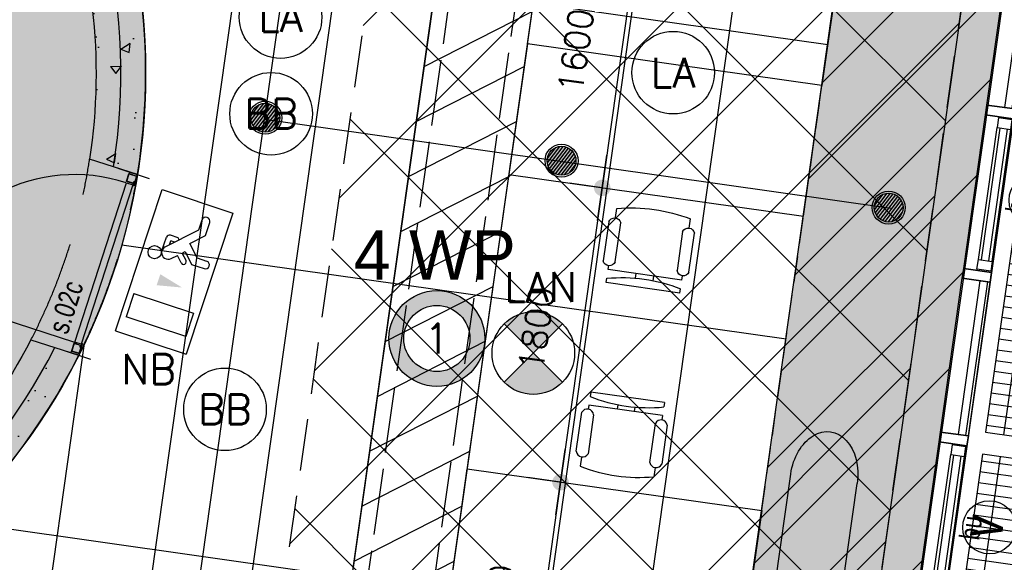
# Model space of a CAD drawing. Header units: millimetres. Extents: x -4107 to 114693, y -37499 to 54671.
# Tile 150 of 156: x 89165 to 95125, y 23653 to 26939. Entities that reach past the tile are written whole.
import ezdxf
from ezdxf.enums import TextEntityAlignment as Align

# ---------------------------------------------------------------- set-up
doc = ezdxf.new("R2010")
doc.units = ezdxf.units.MM
doc.header["$LTSCALE"] = 50
for name, pattern in [('B0702', [4.6875, 3.125, -1.5625]), ('XREF_06_Vloergoot installaties$0$E_GOOT5', [10, 8, -2]), ('XREF_06_werkset$0$B0403', [37.5, 25, -12.5]), ('XREF_06_werkset$0$B0702', [4.6875, 3.125, -1.5625])]:
    doc.linetypes.add(name, pattern=pattern)
for name, color, linetype in [('ABT_studie daklichten', 1, 'Continuous'), ('FOK_ BRANDSLANGHASPELS', 2, 'Continuous'), ('FOK_05---_TEKST_25', 2, 'Continuous'), ('FOK_08---_MAATVOERING', 2, 'Continuous'), ('FOK_22_BINNENWANDEN', 2, 'Continuous'), ('FOK_28_CONSTRUCTIES', 4, 'Continuous'), ('FOK_82_LOS MEUBILAIR', 1, 'Continuous'), ('XREF_06_PLAFOND$0$AA00VV4-_SOLID252', 254, 'Continuous'), ('XREF_06_PLAFOND$0$AA45----_PLAFONDAFW', 1, 'Continuous'), ('XREF_06_PLAFOND$0$AI45----_PLAFONDAFW', 2, 'Continuous'), ('XREF_06_Sprinkler installatie$0$WL$1----', 3, 'Continuous'), ('XREF_06_Sprinkler installatie$0$WL524---', 4, 'Continuous'), ('XREF_06_Sprinkler installatie$0$WL6516--', 4, 'Continuous'), ('XREF_06_verlichting$0$EL6311--', 3, 'Continuous'), ('XREF_06_verlichting$0$EL6350--', 3, 'Continuous'), ('XREF_06_Vloergoot installaties$0$EL6131--_VG', 3, 'Continuous'), ('XREF_06_Vloergoot installaties$0$EL6222--', 3, 'Continuous'), ('XREF_06_werkset$0$AA22E---_TPGBETON', 242, 'Continuous'), ('XREF_06_werkset$0$AA23NH2-_STAAL', 242, 'Continuous'), ('XREF_06_werkset$0$AB24----_TRAPPEN', 7, 'Continuous'), ('XREF_06_werkset$0$AC31XI--_HOUT', 1, 'Continuous'), ('XREF_06_werkset$0$AI28XH2-_STAAL', 1, 'Continuous'), ('XREF_06_werkset$0$AI31----_BUITENKOZ', 242, 'Continuous'), ('XREF_06_werkset$0$AI31XH4-_ALUMINIUM', 242, 'Continuous'), ('XREF_06_werkset$0$AI32XH2-_STAAL', 242, 'Continuous'), ('XREF_06_werkset$0$AI32XI--_HOUT', 242, 'Continuous'), ('XREF_06_werkset$0$AI35----_PLAFONDS', 242, 'Continuous'), ('XREF_06_werkset$0$AL$1A---_ALGEMEEN', 7, 'Continuous'), ('XREF_06_werkset$0$AL$8A---_ABT-HULP', 241, 'Continuous'), ('XREF_06_werkset$0$AL21RO0-_GLASPLAAT', 2, 'Continuous'), ('XREF_06_werkset$0$AL22E---_TPGBETON', 4, 'Continuous'), ('XREF_06_werkset$0$AL23NH2-_STAAL', 1, 'Continuous'), ('XREF_06_werkset$0$AL281L4-_STREEPG-BOV', 242, 'XREF_06_werkset$0$B0403'), ('XREF_06_werkset$0$AL28XH2-_STAAL', 4, 'Continuous'), ('XREF_06_werkset$0$AL31----_BUITENKOZ', 2, 'Continuous'), ('XREF_06_werkset$0$AL31XH4-_ALUMINIUM', 2, 'Continuous'), ('XREF_06_werkset$0$AT$1A---_ALGEMEEN', 7, 'Continuous'), ('XREF_06_werkset$0$AT$8A---_HULPLIJNEN', 241, 'Continuous'), ('XREF_06_werkset$0$AZ22E---_TPGBETON', 4, 'Continuous')]:
    doc.layers.add(name, color=color, linetype=linetype)
doc.styles.add('FOK-DIM', font='romans.shx')
doc.styles.add('XREF_06_Sprinkler installatie$0$Standard', font='txt')
doc.styles.add('XREF_06_verlichting$0$BURO-018', font='simplex.shx', dxfattribs={"height": 180})
doc.styles.add('XREF_06_Vloergoot installaties$0$BURO-018', font='simplex.shx', dxfattribs={"height": 180})
doc.styles.add('XREF_06_werkset$0$00_100', font='ABTPR.SHX', dxfattribs={"width": 0.8, "height": 120})
doc.styles.add('XREF_06_werkset$0$02_100', font='B-GBP.SHX', dxfattribs={"width": 0.8, "height": 250})
doc.styles.add('XREF_06_werkset$0$02_50', font='ABTPR.SHX', dxfattribs={"width": 0.8, "height": 125})
doc.dimstyles.new('FOK-100', dxfattribs={"dimscale": 100, "dimtxt": 1.5, "dimasz": 1, "dimexe": 2, "dimexo": 0, "dimgap": 2, "dimtad": 1, "dimdec": 0, "dimzin": 11, "dimdsep": 46, "dimtxsty": 'FOK-DIM', "dimblk1": 'DOT', "dimblk2": 'DOT', "dimsah": 1, "dimcen": 2.5, "dimclrd": 256, "dimclre": 256, "dimclrt": 256, "dimadec": 0, "dimazin": 0, "dimtfac": 1, "dimtdec": 0, "dimtix": 1, "dimtmove": 2, "dimatfit": 3, "dimldrblk": 'DOT', "dimfxl": 2, "dimtolj": 1, "dimtzin": 0, "dimarcsym": 0})

# ---------------------------------------------------------------- blocks, each defined once
blk = doc.blocks.new('XREF_06_Sprinkler installatie$0$SP-KOP02')
at = {"color": 0, "linetype": 'Continuous'}
for p, q in [((-0.875, -0.023), (0.023, 0.875)), ((-0.847, -0.219), (0.219, 0.847)), ((-0.843, 0.233), (-0.233, 0.843)), ((-0.786, -0.383), (0.383, 0.786)), ((-0.702, -0.523), (0.523, 0.702)), ((-0.595, -0.641), (0.641, 0.595)), ((-0.469, -0.739), (0.739, 0.469)), ((-0.32, -0.815), (0.815, 0.32)), ((-0.144, -0.863), (0.863, 0.144)), ((0.072, -0.872), (0.872, -0.072)), ((0.381, -0.788), (0.788, -0.381))]:
    blk.add_line(p, q, dxfattribs=at)
at = {"color": 0, "linetype": 'Continuous', "const_width": 0.875}
blk.add_lwpolyline([(-0.438, 0, 1), (0.438, 0, 1)], format="xyb", close=True, dxfattribs=at)
at = {"color": 0, "linetype": 'Continuous'}
for radius in [1, 0.875]:
    blk.add_circle((0, 0), radius, dxfattribs=at)
at = {"color": 0, "linetype": 'Continuous', "style": 'XREF_06_Sprinkler installatie$0$Standard', "flags": 1}
for tag, p in [('SP_MATCODE', (2, 2)), ('SP_TEMP', (2, -3)), ('SP_DOORL', (2, -5)), ('SP_KFACT', (2, -7)), ('SP_SPRHK', (2, -9)), ('SP_KLEP', (2, -11))]:
    blk.add_attdef(tag, p, '', height=1, dxfattribs=at)
blk = doc.blocks.new('XREF_06_Sprinkler installatie')
at = {"layer": 'XREF_06_Sprinkler installatie$0$WL$1----'}
h = blk.add_hatch(dxfattribs=at)
h.set_pattern_fill('JIS_WOOD', color=256, scale=500, style=0)
h.set_pattern_definition([(45, (0, -36464.7), (-250, 250), [])])
h.paths.add_polyline_path([(30743.8, 36094.7), (95370.7, 36094.7), (86389.5, -27327.7), (59723.1, -18673.6), (68740.5, 7763.6), (69241.7, 10785.2), (68849, 13405.9), (67638.6, 16023.5), (65645.6, 18159.9), (63178.4, 19545.4), (60388.2, 20131.5), (28895, 21976)], flags=16)
h.paths.add_polyline_path([(29853.9, 37108.7), (96538.4, 37108.7), (87224.3, -28664.7), (58653.6, -19392.5), (68002.1, 8015.3), (68349.5, 9912.5), (68461.1, 10706.3), (68321.4, 11469.3), (68229.8, 12765.7), (68109.2, 13218.5), (67906.9, 13527.4), (67399.1, 14920.6), (67172.5, 15065.3), (66709.9, 15980.2), (66021.2, 16693), (65104.6, 17592.2), (63974.8, 18325.8), (62832.6, 18841.7), (59822.5, 19383.9), (28023.7, 21252.6)])
for points in [[(29853.9, 37108.7), (96538.4, 37108.7), (87224.3, -28664.7), (58653.6, -19392.5), (68002.1, 8015.3), (68349.5, 9912.5), (68461.1, 10706.3), (68321.4, 11469.3), (68229.8, 12765.7), (68109.2, 13218.5), (67906.9, 13527.4), (67399.1, 14920.6), (67172.5, 15065.3), (66709.9, 15980.2), (66021.2, 16693), (65104.6, 17592.2), (63974.8, 18325.8), (62832.6, 18841.7), (59822.5, 19383.9), (28023.7, 21252.6)], [(30743.8, 36094.7), (95370.7, 36094.7), (86389.5, -27327.7), (59723.1, -18673.6), (68740.5, 7763.6), (69241.7, 10785.2), (68849, 13405.9), (67638.6, 16023.5), (65645.6, 18159.9), (63178.4, 19545.4), (60388.2, 20131.5), (28895, 21976)]]:
    blk.add_lwpolyline(points, close=True, dxfattribs=at)
at = {"layer": 'XREF_06_Sprinkler installatie$0$WL524---'}
for p, q in [((90648, 26333.4), (91910.4, 35248.1)), ((89817.2, 20466.3), (90648, 26333.4)), ((94440.7, 25796.3), (90648, 26333.4))]:
    blk.add_line(p, q, dxfattribs=at)
at = {"layer": 'XREF_06_Sprinkler installatie$0$WL6516--', "xscale": 99.9999999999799, "yscale": 100, "zscale": 100, "rotation": 7.589429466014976}
for p in [(90651.4, 26345), (92444.8, 26084.6), (94424.8, 25801.1)]:
    blk.add_blockref('XREF_06_Sprinkler installatie$0$SP-KOP02', p, dxfattribs=at)
blk = doc.blocks.new('XREF_06_Vloergoot installaties$0$E00415')
at = {"linetype": 'Continuous'}
h = blk.add_hatch(color=0, dxfattribs=at)
edge = h.paths.add_edge_path()
edge.add_arc((0, 0), 2.9, 0, 360)
edge = h.paths.add_edge_path(flags=16)
edge.add_arc((0, 0), 2, 0, 360)
at = {"color": 0, "linetype": 'Continuous'}
for radius in [2.9, 2]:
    blk.add_circle((0, 0), radius, dxfattribs=at)
at = {"color": 0, "linetype": 'Continuous', "style": 'XREF_06_Vloergoot installaties$0$BURO-018'}
for tag, p in [('E_GKAST', (0, 8)), ('E_GROEP', (0, 5)), ('E_SGROEP', (4.5, 5))]:
    blk.add_attdef(tag, text='', height=1.8, dxfattribs=at).set_placement(p, align=Align.MIDDLE)
at = {"color": 0, "linetype": 'Continuous', "style": 'XREF_06_Vloergoot installaties$0$BURO-018', "flags": 1}
for tag, p in [('E_VERMCODE', (13, 5)), ('E_MATCODE', (0, 0))]:
    blk.add_attdef(tag, text='', height=1.8, dxfattribs=at).set_placement(p, align=Align.MIDDLE)
blk = doc.blocks.new('XREF_06_Vloergoot installaties')
at = {"layer": 'XREF_06_Vloergoot installaties$0$EL6131--_VG', "linetype": 'XREF_06_Vloergoot installaties$0$E_GOOT5'}
for p, q in [((84799.2, -25148), (92910.3, 32291.1)), ((84459.1, -24696.2), (92458.3, 31951.4))]:
    blk.add_line(p, q, dxfattribs=at)
at = {"layer": 'XREF_06_Vloergoot installaties$0$EL6222--'}
ref = blk.add_blockref('XREF_06_Vloergoot installaties$0$E00415', (91690.2, 25008.2), dxfattribs=dict(at, xscale=99.99999999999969, yscale=100, zscale=100, rotation=352.2551880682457))
ref.add_attrib('E_GROEP', '1', dxfattribs={"layer": '0', "color": 1, "linetype": 'Continuous', "height": 180, "style": 'XREF_06_Vloergoot installaties$0$BURO-018'}).set_placement((91690.2, 25008.2), align=Align.MIDDLE)
blk = doc.blocks.new('XREF_06_PLAFOND')
at = {"layer": 'XREF_06_PLAFOND$0$AA00VV4-_SOLID252'}
h = blk.add_hatch(color=256, dxfattribs=at)
edge = h.paths.add_edge_path()
edge.add_line((87220.1, -28652.8), (96531.3, 37099.7))
edge.add_line((96531.3, 37099.7), (29925.1, 37099.7))
edge.add_line((29925.1, 37099.7), (27765.5, 20607.3))
edge.add_line((27765.5, 20607.3), (31097.5, 20428.6))
edge.add_line((31097.5, 20428.6), (31103.1, 20519.4))
edge.add_line((31103.1, 20519.4), (31163, 20516.2))
edge.add_line((31163, 20516.2), (31182.2, 20829.6))
edge.add_line((31182.2, 20829.6), (60332.4, 19103.1))
edge.add_arc((59884.7, 10785.2), 8330, -18.83392, 86.91943, ccw=False)
edge.add_line((67768.7, 8096), (58457.3, -19218.5))
edge.add_line((58457.3, -19218.5), (58452.6, -19217))
edge.add_line((58452.6, -19217), (58423.3, -19307.3))
edge.add_line((58423.3, -19307.3), (87220.1, -28652.8))
edge = h.paths.add_edge_path(flags=16)
edge.add_arc((59884.7, 10785.2), 9330, 341.17597, 446.61048)
edge.add_line((60436.4, 20098.9), (31243.3, 21827.8))
edge.add_line((31243.3, 21827.8), (28955.1, 21950.5))
edge.add_line((28955.1, 21950.5), (30807, 36094.7))
edge.add_line((30807, 36094.7), (95373.9, 36094.7))
edge.add_line((95373.9, 36094.7), (86392.8, -27327.7))
edge.add_line((86392.8, -27327.7), (59702.3, -18665.8))
edge.add_line((59702.3, -18665.8), (68715.7, 7774.7))
at = {"layer": 'XREF_06_PLAFOND$0$AA45----_PLAFONDAFW'}
h = blk.add_hatch(dxfattribs=at)
h.set_pattern_fill('ANSI31', color=256, scale=2200, angle=342.02, style=0)
h.set_pattern_definition([(27.02, (0, 0), (-124.9329, 244.9832), [])])
h.paths.add_polyline_path([(84075.3, -26575.6), (84654.6, -26763.6), (93555.9, 36094.7), (92949.9, 36094.7)])
at = {"layer": 'XREF_06_PLAFOND$0$AI45----_PLAFONDAFW'}
h = blk.add_hatch(dxfattribs=at)
h.set_pattern_fill('_USER,_O', color=256, scale=1800, pattern_type=0)
h.set_pattern_definition([(351.94, (60508.5, -17546.5), (252.38, 1782.22), [])])
edge = h.paths.add_edge_path(flags=16)
edge.add_arc((41622.2, 26897.4), 5449.9, 0, 180)
edge.add_arc((41622.2, 26897.4), 5449.9, 180, 360)
h.paths.add_polyline_path([(49833.5, 30277.3), (51633.5, 30277.3), (51633.5, 27677.3), (49833.5, 27677.3)], flags=16)
edge = h.paths.add_edge_path(flags=16)
edge.add_arc((86127.3, 26613.5), 3800, 0, 180)
edge.add_arc((86127.3, 26613.5), 3800, 180, 360)
edge = h.paths.add_edge_path(flags=16)
edge.add_arc((74998.8, -10766.8), 5450, 0, 180)
edge.add_arc((74998.8, -10766.8), 5450, 180, 360)
edge = h.paths.add_edge_path()
edge.add_arc((59888.1, 10791.1), 9323.9, 341.24236, 446.62909)
edge.add_line((60436.4, 20098.9), (31243.3, 21827.8))
edge.add_line((31243.3, 21827.8), (28955.1, 21950.5))
edge.add_line((28955.1, 21950.5), (30807, 36094.7))
edge.add_line((30807, 36094.7), (95373.9, 36094.7))
edge.add_line((95373.9, 36094.7), (86392.8, -27327.7))
edge.add_line((86392.8, -27327.7), (59702.3, -18665.8))
edge.add_line((59702.3, -18665.8), (68716.8, 7792.9))
h = blk.add_hatch(dxfattribs=at)
h.set_pattern_fill('_USER,_O', color=256, scale=600, angle=90, pattern_type=0)
h.set_pattern_definition([(81.94, (95317.84, 35698.9), (-594.073, 84.126), [])])
edge = h.paths.add_edge_path(flags=16)
edge.add_arc((86127.3, 26613.5), 3800, 0, 360)
edge = h.paths.add_edge_path(flags=16)
edge.add_arc((74998.8, -10766.8), 5450, 0, 360)
edge = h.paths.add_edge_path(flags=16)
edge.add_arc((41622.2, 26897.4), 5449.9, 0, 360)
h.paths.add_polyline_path([(49933.5, 30177.3), (51533.5, 30177.3), (51533.5, 27777.3), (49933.5, 27777.3)], flags=16)
edge = h.paths.add_edge_path()
edge.add_arc((59888.1, 10791.1), 9323.9, 341.24236, 446.62909)
edge.add_line((60436.4, 20098.9), (31243.3, 21827.8))
edge.add_line((31243.3, 21827.8), (28955.1, 21950.5))
edge.add_line((28955.1, 21950.5), (30807, 36094.7))
edge.add_line((30807, 36094.7), (95373.9, 36094.7))
edge.add_line((95373.9, 36094.7), (86392.8, -27327.7))
edge.add_line((86392.8, -27327.7), (59702.3, -18665.8))
edge.add_line((59702.3, -18665.8), (68716.8, 7792.9))
at = {"layer": 'XREF_06_PLAFOND$0$AA45----_PLAFONDAFW'}
blk.add_lwpolyline([(84075.3, -26575.6), (84654.6, -26763.6), (93555.9, 36094.7), (92949.9, 36094.7)], close=True, dxfattribs=at)
blk = doc.blocks.new('A$C052E27F2')
blk.add_circle((0, 3800), 3800)
blk = doc.blocks.new('XREF_06_verlichting$0$1115B3A')
at = {"color": 0, "linetype": 'Continuous'}
blk.add_circle((0, 0), 2.5, dxfattribs=at)
at = {"color": 0, "linetype": 'Continuous', "style": 'XREF_06_verlichting$0$BURO-018'}
for tag, p in [('E_GKAST', (0, 8)), ('E_GROEP', (0, 5)), ('E_SGROEP', (4.5, 5)), ('E_ARMCODE', (0, 0)), ('E_SLET', (4.5, -1))]:
    blk.add_attdef(tag, text='', height=1.8, dxfattribs=at).set_placement(p, align=Align.MIDDLE)
blk = doc.blocks.new('XREF_06_verlichting$0$E00018')
at = {"color": 0, "linetype": 'Continuous'}
for p, q in [((-1.768, -1.768), (1.768, 1.768)), ((1.768, -1.768), (-1.768, 1.768))]:
    blk.add_line(p, q, dxfattribs=at)
at = {"color": 0, "linetype": 'Continuous', "const_width": 2.5}
for points in [[(-0.884, 0.884, -0.198912), (0, 1.25, -0.198912), (0.884, 0.884, -1)], [(-0.884, -0.884, 0.198912), (0, -1.25, 0.198912), (0.884, -0.884, 1)]]:
    blk.add_lwpolyline(points, format="xyb", dxfattribs=at)
blk = doc.blocks.new('XREF_06_verlichting$0$1115B3A-NO1')
at = {"color": 0, "linetype": 'Continuous'}
blk.add_circle((0, 0), 2.5, dxfattribs=at)
at = {"color": 0, "zscale": 100}
blk.add_blockref('XREF_06_verlichting$0$E00018', (0, 0), dxfattribs=at)
at = {"color": 0, "linetype": 'Continuous', "style": 'XREF_06_verlichting$0$BURO-018'}
for tag, p in [('E_GKAST', (0, 8)), ('E_GROEP', (0, 5)), ('E_SGROEP', (4.5, 5)), ('E_ARMCODE', (0, 0)), ('E_SLET', (4.5, -1))]:
    blk.add_attdef(tag, text='', height=1.8, dxfattribs=at).set_placement(p, align=Align.MIDDLE)
blk = doc.blocks.new('XREF_06_verlichting$0$1115C2J')
at = {"color": 0, "linetype": 'Continuous'}
for p, q in [((-4.5, 5.5), (4.5, 5.5)), ((-4.5, 1), (-4.5, 5.5)), ((4.5, 1), (4.5, 5.5)), ((-1.24, 4.309), (-1.24, 4.91)), ((-0.76, 4.11), (-0.76, 4.91)), ((2, 5.15), (3.5, 5.15)), ((2, 1.35), (2, 5.15)), ((3.5, 5.15), (3.5, 1.35)), ((-2.681, 4.35), (-3.52, 4.35)), ((-1.94, 3.609), (-2.681, 4.35)), ((-1.24, 4.309), (-1.94, 3.609)), ((-2.88, 3.87), (-3.52, 3.87)), ((-1.271, 2.261), (-2.88, 3.87)), ((-1.374, 3.496), (-0.76, 4.11)), ((-0.872, 3.715), (-1.233, 3.354)), ((-1.233, 3.354), (-1.374, 3.496)), ((-0.646, 3.489), (-1.007, 3.128)), ((-0.705, 2.827), (-1.007, 3.128)), ((-1.94, 2.93), (-2.04, 2.83)), ((-2.04, 2.83), (-2.04, 2.344)), ((-1.714, 2.704), (-1.72, 2.697)), ((-1.72, 2.697), (-1.72, 2.464)), ((-1.474, 2.464), (-1.72, 2.464)), ((-0.988, 2.144), (-1.84, 2.144)), ((2, 1.35), (3.5, 1.35)), ((4.5, 1), (-4.5, 1))]:
    blk.add_line(p, q, dxfattribs=at)
blk.add_lwpolyline([(0.75, 4, 0, 0.7, 0), (0.75, 2.5, 0.7, 0.7, 0)], format="xyseb", dxfattribs=at)
blk.add_circle((-0.76, 1.75), 0.4, dxfattribs=at)
for centre, radius, start, end in [((-1, 4.91), 0.24, 0, 180), ((-3.52, 4.11), 0.24, 90, 270), ((-0.759, 3.602), 0.16, 315, 135), ((-0.988, 2.544), 0.4, 225, 45), ((-1.84, 2.344), 0.2, 180, 270)]:
    blk.add_arc(centre, radius, start, end, dxfattribs=at)
at = {"color": 0, "linetype": 'Continuous', "style": 'XREF_06_verlichting$0$BURO-018'}
for tag, p in [('E_GKAST', (0, 15.167)), ('E_GROEP', (0, 12.167)), ('E_SGROEP', (4.5, 12.167)), ('E_ARMCODE', (0, 8))]:
    blk.add_attdef(tag, text='', height=1.8, dxfattribs=at).set_placement(p, align=Align.MIDDLE)
blk = doc.blocks.new('XREF_06_verlichting')
at = {"layer": 'XREF_06_verlichting$0$EL6311--'}
ref = blk.add_blockref('XREF_06_verlichting$0$1115B3A', (90744.3, 26954.7), dxfattribs=dict(at, xscale=100, yscale=100, zscale=100))
ref.add_attrib('E_ARMCODE', 'LA', dxfattribs={"layer": '0', "color": 1, "linetype": 'Continuous', "height": 180, "style": 'XREF_06_verlichting$0$BURO-018'}).set_placement((90744.3, 26954.7), align=Align.MIDDLE)
ref = blk.add_blockref('XREF_06_verlichting$0$1115B3A', (93120.6, 26618.2), dxfattribs=dict(at, xscale=100, yscale=100, zscale=100))
ref.add_attrib('E_ARMCODE', 'LA', dxfattribs={"layer": '0', "color": 1, "linetype": 'Continuous', "height": 180, "style": 'XREF_06_verlichting$0$BURO-018'}).set_placement((93120.6, 26618.2), align=Align.MIDDLE)
ref = blk.add_blockref('XREF_06_verlichting$0$1115B3A', (90687, 26369.1), dxfattribs=dict(at, xscale=100, yscale=100, zscale=100))
ref.add_attrib('E_ARMCODE', 'BB', dxfattribs={"layer": '0', "color": 1, "linetype": 'Continuous', "height": 180, "style": 'XREF_06_verlichting$0$BURO-018'}).set_placement((90687, 26369.1), align=Align.MIDDLE)
ref = blk.add_blockref('XREF_06_verlichting$0$1115B3A-NO1', (92274.1, 24920.1), dxfattribs=dict(at, xscale=100, yscale=100, zscale=100))
ref.add_attrib('E_ARMCODE', 'LAN', dxfattribs={"layer": '0', "color": 1, "linetype": 'Continuous', "height": 180, "style": 'XREF_06_verlichting$0$BURO-018'}).set_placement((92318, 25320.1), align=Align.MIDDLE)
ref = blk.add_blockref('XREF_06_verlichting$0$1115B3A', (90407.8, 24579.3), dxfattribs=dict(at, xscale=100, yscale=100, zscale=100))
ref.add_attrib('E_ARMCODE', 'BB', dxfattribs={"layer": '0', "color": 1, "linetype": 'Continuous', "height": 180, "style": 'XREF_06_verlichting$0$BURO-018'}).set_placement((90407.8, 24579.3), align=Align.MIDDLE)
at = {"layer": 'XREF_06_verlichting$0$EL6350--'}
ref = blk.add_blockref('XREF_06_verlichting$0$1115C2J', (89791.9, 25514), dxfattribs=dict(at, xscale=99.9999999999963, yscale=100, zscale=100, rotation=251.6524780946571))
ref.add_attrib('E_ARMCODE', 'NB', dxfattribs={"layer": '0', "color": 1, "linetype": 'Continuous', "height": 180, "style": 'XREF_06_verlichting$0$BURO-018'}).set_placement((89945.8, 24822.6), align=Align.MIDDLE)
blk = doc.blocks.new('WP 1600-800')
at = {"linetype": 'Continuous'}
for p, q in [((701.5, 1636.1), (940, 1636.1)), ((569, 1600.1), (595.5, 1600.1)), ((569, 1600.1), (569, 1149.6)), ((648.5, 1600.1), (675, 1600.1)), ((648.5, 1600.1), (648.5, 1149.6)), ((940, 1564.1), (701.5, 1564.1)), ((966.5, 1600.1), (1022, 1600.1)), ((648.5, 1427.8), (620.3, 1427.8)), ((620.9, 1321.8), (648.5, 1321.8)), ((569, 1149.6), (595.5, 1149.6)), ((648.5, 1149.6), (675, 1149.6)), ((701.5, 1185.6), (940, 1185.6)), ((966.5, 1149.6), (1022, 1149.6)), ((935.6, 1113), (697.1, 1113))]:
    blk.add_line(p, q, dxfattribs=at)
blk.add_lwpolyline([(1133.9, 2274.8), (1933.9, 2274.8), (1933.9, 474.8), (1133.9, 474.8)], close=True)
for centre, radius, start, end in [((712.7, 1600.1), 37.7, 107.28561, 252.71439), ((928.8, 1600.1), 37.7, 287.28561, 72.71439), ((-348.6, 1374.8), 970.6, 346.5803, 13.4197), ((77.9, 1374.8), 970.6, 346.5803, 13.4197), ((710.9, 1148.6), 38.2, 104.35438, 248.70731), ((926.1, 1150), 38.2, 284.35438, 68.70731)]:
    blk.add_arc(centre, radius, start, end, dxfattribs=at)
blk = doc.blocks.new('XREF_06_werkset$0$V-H-28X00B_09145B1')
at = {"layer": 'XREF_06_werkset$0$AI28XH2-_STAAL'}
for p, q in [((93614.8, 22652.8), (93832.2, 24187.5)), ((94016.8, 22595.9), (94234.2, 24130.6))]:
    blk.add_line(p, q, dxfattribs=at)
at = {"layer": 'XREF_06_werkset$0$AI28XH2-_STAAL', "extrusion": (0, 0, -1)}
blk.add_ellipse((94033.2, 24159), major_axis=(40.3, 284.2), ratio=0.707107, start_param=4.712389, end_param=7.853982, dxfattribs=at)
blk = doc.blocks.new('XREF_06_werkset$0$281KOF8D')
blk.add_lwpolyline([(-50, -75), (50, -75), (50, 75), (-50, 75)], close=True)
blk = doc.blocks.new('XREF_06_werkset$0$V-H-00-01Z_09145B1')
at = {"layer": 'XREF_06_werkset$0$AA23NH2-_STAAL', "color": 13}
for p, q in [((107.9, -820), (107.9, -100)), ((173.9, -820), (173.9, -100)), ((239.9, -820), (239.9, -100)), ((305.9, -820), (305.9, -100)), ((371.9, -820), (371.9, -100)), ((437.9, -820), (437.9, -100)), ((503.9, -820), (503.9, -100)), ((569.9, -820), (569.9, -100)), ((635.9, -820), (635.9, -100)), ((701.9, -820), (701.9, -100)), ((767.9, -820), (767.9, -100)), ((833.9, -820), (833.9, -100)), ((899.9, -820), (899.9, -100)), ((965.9, -820), (965.9, -100)), ((1031.9, -820), (1031.9, -100)), ((1097.9, -820), (1097.9, -100)), ((1163.9, -820), (1163.9, -100)), ((1229.9, -820), (1229.9, -100)), ((1295.9, -820), (1295.9, -100)), ((1361.9, -820), (1361.9, -100)), ((1427.9, -820), (1427.9, -100)), ((1493.9, -820), (1493.9, -100)), ((1559.9, -820), (1559.9, -100)), ((1625.9, -820), (1625.9, -100)), ((1691.9, -820), (1691.9, -100)), ((1757.9, -820), (1757.9, -100)), ((1823.9, -820), (1823.9, -100)), ((1889.9, -820), (1889.9, -100)), ((67, -211.2), (1933, -211.2)), ((67, -409.2), (1933, -409.2)), ((67, -607.2), (1933, -607.2)), ((67, -805.2), (1933, -805.2))]:
    blk.add_line(p, q, dxfattribs=at)
at = {"layer": 'XREF_06_werkset$0$AI28XH2-_STAAL'}
for p, q in [((-50, -901), (50, -901)), ((1950, -901), (2050, -901))]:
    blk.add_line(p, q, dxfattribs=at)
at = {"layer": 'XREF_06_werkset$0$AL21RO0-_GLASPLAAT', "color": 3}
blk.add_lwpolyline([(0, -900), (2000, -900)], dxfattribs=at)
at = {"layer": 'XREF_06_werkset$0$AL23NH2-_STAAL'}
blk.add_lwpolyline([(1933, -100), (67, -100), (67, -820), (67, -820), (67, -820), (1933, -820), (1933, -100), (1933, -100)], close=True, dxfattribs=at)
at = {"layer": 'XREF_06_werkset$0$AL28XH2-_STAAL'}
for p, q in [((0, -901), (0, -875)), ((2000, -901), (2000, -875))]:
    blk.add_line(p, q, dxfattribs=at)
at = {"layer": 'XREF_06_werkset$0$AL28XH2-_STAAL', "rotation": 180}
for p in [(0, -800), (2000, -800)]:
    blk.add_blockref('XREF_06_werkset$0$281KOF8D', p, dxfattribs=at)
blk = doc.blocks.new('XREF_06_werkset$0$V-K-39-003S_B09145W02')
at = {"color": 0, "linetype": 'ByBlock'}
blk.add_lwpolyline([(-60, 9), (-60, -161), (0, -161), (0, 9)], close=True, dxfattribs=at)
blk = doc.blocks.new('XREF_06_werkset$0$V-K-39-003X_B09145W02')
at = {"color": 0, "linetype": 'ByBlock'}
blk.add_lwpolyline([(60, 9), (60, -161), (0, -161), (0, 9)], close=True, dxfattribs=at)
blk = doc.blocks.new('XREF_06_werkset$0$V-K-39-005S_B09145W02')
at = {"color": 0}
blk.add_lwpolyline([(-67, 0), (-67, -85), (0, -85), (0, 0)], close=True, dxfattribs=at)
blk = doc.blocks.new('XREF_06_werkset$0$V-K-39-005X_B09145W02')
at = {"color": 0}
blk.add_lwpolyline([(67, 0), (67, -85), (0, -85), (0, 0)], close=True, dxfattribs=at)
blk = doc.blocks.new('XREF_06_werkset$0$V-H-31-00JX_B09145W02')
at = {"layer": 'XREF_06_werkset$0$AI31XH4-_ALUMINIUM'}
for p, q in [((60, 89.5), (1000, 89.5)), ((127, 9.5), (933, 9.5)), ((60, -80.5), (1000, -80.5)), ((127, -75.5), (933, -75.5))]:
    blk.add_line(p, q, dxfattribs=at)
at = {"layer": 'XREF_06_werkset$0$AL$1A---_ALGEMEEN'}
blk.add_circle((530, -284), 161, dxfattribs=at)
at = {"layer": 'XREF_06_werkset$0$AL31XH4-_ALUMINIUM'}
for p, q in [((127, -10.5), (933, -10.5)), ((127, -55.5), (933, -55.5))]:
    blk.add_line(p, q, dxfattribs=at)
for name, p in [('XREF_06_werkset$0$V-K-39-003X_B09145W02', (0, 80.5)), ('XREF_06_werkset$0$V-K-39-003S_B09145W02', (1060, 80.5))]:
    blk.add_blockref(name, p, dxfattribs=at)
at = {"layer": 'XREF_06_werkset$0$AL31XH4-_ALUMINIUM', "xscale": 0.8955223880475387}
for name, p in [('XREF_06_werkset$0$V-K-39-005X_B09145W02', (67, 9.5)), ('XREF_06_werkset$0$V-K-39-005S_B09145W02', (993, 9.5))]:
    blk.add_blockref(name, p, dxfattribs=at)
at = {"layer": 'XREF_06_werkset$0$AT$1A---_ALGEMEEN', "color": 7, "style": 'XREF_06_werkset$0$02_100', "width": 0.8}
blk.add_text('v', height=250, dxfattribs=at).set_placement((530, -241.4), align=Align.MIDDLE_CENTER)
at = {"layer": 'XREF_06_werkset$0$AT$8A---_HULPLIJNEN', "color": 1, "style": 'XREF_06_werkset$0$00_100', "width": 0.8}
blk.add_text('bu', height=120, dxfattribs=at).set_placement((440.1, -233.8))
blk = doc.blocks.new('XREF_06_werkset$0$V-H-31-00KX_B09145W02')
at = {"layer": 'XREF_06_werkset$0$AI31----_BUITENKOZ'}
for p, q in [((60, 89.5), (1000, 89.5)), ((60, -80.5), (1000, -80.5))]:
    blk.add_line(p, q, dxfattribs=at)
at = {"layer": 'XREF_06_werkset$0$AL31----_BUITENKOZ'}
for p, q in [((60, -20.5), (1000, -20.5)), ((60, -65.5), (1000, -65.5))]:
    blk.add_line(p, q, dxfattribs=at)
for name, p in [('XREF_06_werkset$0$V-K-39-003X_B09145W02', (0, 80.5)), ('XREF_06_werkset$0$V-K-39-003S_B09145W02', (1060, 80.5))]:
    blk.add_blockref(name, p, dxfattribs=at)
blk = doc.blocks.new('XREF_06_werkset$0$V-H-31X001_B09145W02')
at = {"layer": 'XREF_06_werkset$0$AC31XI--_HOUT'}
blk.add_lwpolyline([(1067, 1.5, -0.413794), (53, -1011), (53, 1.5)], format="xyb", dxfattribs=at)
at = {"layer": 'XREF_06_werkset$0$AI32XH2-_STAAL'}
for points in [[(-15, 0), (-5, 0), (-5, 50), (-15, 50)], [(1135, 0), (1125, 0), (1125, 50), (1135, 50)]]:
    blk.add_lwpolyline(points, close=True, dxfattribs=at)
at = {"layer": 'XREF_06_werkset$0$AI32XH2-_STAAL', "color": 1}
for points in [[(-3.5, 50), (56.5, 50, -0.414214), (58, 48.5), (58, 48.5, -0.414214), (56.5, 47), (37, 47, 0.414214), (35, 45), (35, 45, 0.414214), (37, 43), (43.5, 43, -0.414214), (45, 41.5), (45, 7, 0.668179), (45, 7), (45, 7), (45, 1.5, -0.414214), (43.5, 0), (-3.5, 0, -0.414214), (-5, 1.5), (-5, 48.5, -0.414214)], [(56.5, 48.5), (56.5, 48.4), (36.9, 48.4, 0.414214), (33.5, 45), (33.5, 45, 0.414214), (37, 41.5), (43.5, 41.5), (43.5, 8.5), (43.5, 8.5, -0.672776), (43.5, 8.5), (43.5, 1.5), (-3.5, 1.5), (-3.5, 48.5)], [(1123.5, 50), (1063.5, 50, 0.414214), (1062, 48.5), (1062, 48.5, 0.414214), (1063.5, 47), (1083, 47, -0.414214), (1085, 45), (1085, 45, -0.414214), (1083, 43), (1076.5, 43, 0.414214), (1075, 41.5), (1075, 7, -0.668179), (1075, 7), (1075, 7), (1075, 1.5, 0.414214), (1076.5, 0), (1123.5, 0, 0.414214), (1125, 1.5), (1125, 48.5, 0.414214)], [(1063.5, 48.5), (1063.5, 48.4), (1083.1, 48.4, -0.414214), (1086.5, 45), (1086.5, 45, -0.414214), (1083, 41.5), (1076.5, 41.5), (1076.5, 8.5), (1076.5, 8.5, 0.672776), (1076.5, 8.5), (1076.5, 1.5), (1123.5, 1.5), (1123.5, 48.5)]]:
    blk.add_lwpolyline(points, format="xyb", close=True, dxfattribs=at)
at = {"layer": 'XREF_06_werkset$0$AI32XI--_HOUT', "color": 2}
blk.add_lwpolyline([(53, 3), (1067, 3), (1067, 43), (53, 43)], close=True, dxfattribs=at)
at = {"layer": 'XREF_06_werkset$0$AL$8A---_ABT-HULP'}
for points in [[(-15, -75), (-15, 125)], [(1135, -75), (1135, 125)], [(35, 1.5), (35, 1.5)]]:
    blk.add_lwpolyline(points, dxfattribs=at)
at = {"layer": 'XREF_06_werkset$0$AB24----_TRAPPEN', "color": 7, "style": 'XREF_06_werkset$0$02_50', "width": 0.8}
blk.add_attdef('MERK', (97.7, -182.3), '', height=125, dxfattribs=at)
blk = doc.blocks.new('*U812')
at = {"layer": 'XREF_06_werkset$0$AA22E---_TPGBETON'}
blk.add_hatch(color=254, dxfattribs=at).paths.add_polyline_path([(180886.2, 33875.7, -0.216887), (180886.2, 36775.7), (180995.8, 36995.7, -0.59495), (187147.6, 36995.7), (187257.3, 36775.7, -0.065625), (187524.2, 35900.7), (187828, 35900.7), (187524.2, 35900.7), (187828, 35900.7, 13.141295), (187828, 34750.7), (187524.2, 34750.7), (187828, 34750.7), (187524.2, 34750.7, -0.065625), (187257.3, 33875.7), (187147.6, 33655.7, -0.59495), (180995.8, 33655.7)])
h = blk.add_hatch(dxfattribs=at)
h.set_pattern_fill('AR-CONC', color=1, scale=88, style=0)
h.set_pattern_definition([(50, (0, 0), (631.189, -55.2219), [66, -726]), (355, (0, 0), (-122.1012, 661.929), [52.8, -580.8]), (100.4514, (52.6, -4.6), (509.0883, 606.7068), [56.0914, -617.005]), (46.1842, (0, 176), (939.172, -145.6567), [99, -1089]), (96.6356, (78.3, 163.9), (822.503, 857.2237), [84.137, -925.5074]), (351.1842, (0, 176), (822.5025, 857.2244), [79.2, -871.2]), (21, (88, 132), (525.2782, -354.3046), [66, -726]), (326, (88, 132), (214.1175, 638.132), [52.8, -580.8]), (71.4514, (131.8, 102.5), (739.396, 283.8268), [56.0914, -617.005]), (37.5, (0, 0), (10.70067, 292.9466), [0, -573.76, 0, -589.6, 0, -583]), (7.5, (0, 0), (231.5012, 347.0823), [0, -336.16, 0, -560.56, 0, -222.2]), (327.5, (-196.24, 0), (469.76374, -19.8483), [0, -220, 0, -686.4, 0, -910.8]), (317.5, (-284.24, 0), (513.2038, 88.0924), [0, -286, 0, -455.84, 0, -646.8])])
h.paths.add_polyline_path([(180886.2, 33875.7, -0.216887), (180886.2, 36775.7), (180995.8, 36995.7, -0.59495), (187147.6, 36995.7), (187257.3, 36775.7, -0.065625), (187524.2, 35900.7), (187828, 35900.7), (187524.2, 35900.7), (187828, 35900.7, 13.141295), (187828, 34750.7), (187524.2, 34750.7), (187828, 34750.7), (187524.2, 34750.7, -0.065625), (187257.3, 33875.7), (187147.6, 33655.7, -0.59495), (180995.8, 33655.7)])
at = {"layer": 'XREF_06_werkset$0$AL22E---_TPGBETON'}
for points in [[(187828, 35900.7, 13.141295), (187828, 34750.7)], [(187257.3, 36775.7, -0.065625), (187524.2, 35900.7)], [(187524.2, 34750.7, -0.065625), (187257.3, 33875.7)]]:
    blk.add_lwpolyline(points, format="xyb", dxfattribs=at)
for points in [[(187828, 35900.7), (187524.2, 35900.7)], [(187524.2, 34750.7), (187828, 34750.7)]]:
    blk.add_lwpolyline(points, dxfattribs=at)
at = {"layer": 'XREF_06_werkset$0$AZ22E---_TPGBETON'}
blk.add_lwpolyline([(187676.2, 35900.7, 12.61639), (187676.2, 34750.7)], format="xyb", dxfattribs=at)
blk = doc.blocks.new('XREF_06_werkset')
at = {"layer": 'XREF_06_werkset$0$AI32XI--_HOUT'}
for p, q in [((96727, 37269.7), (87360.1, -28877)), ((96260.2, 36864.3), (87026.4, -28342.5))]:
    blk.add_line(p, q, dxfattribs=at)
at = {"layer": 'XREF_06_werkset$0$AI35----_PLAFONDS', "linetype": 'XREF_06_werkset$0$B0702'}
blk.add_lwpolyline([(68715.7, 7774.7), (59702.3, -18665.8), (86392.8, -27327.7), (95373.9, 36094.7), (30807, 36094.7), (28955, 21950.5), (31243.3, 21827.8), (60436.4, 20098.9, -0.495504)], format="xyb", close=True, dxfattribs=at)
at = {"layer": 'XREF_06_werkset$0$AL281L4-_STREEPG-BOV', "ltscale": 0.5}
blk.add_lwpolyline([(89588.6, 26094.7, -0.082705), (89233.6, 25000.9), (89522.6, 24907.1, 0.076096), (89877.6, 26000.9), (89588.6, 26094.7, -0.082705)], format="xyb", close=True, dxfattribs=at)
blk.add_blockref('XREF_06_werkset$0$V-H-28X00B_09145B1', (0, 0))
for name, p, rotation in [('*U812', (-99859.7, 49833.1), 342.0199999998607), ('XREF_06_werkset$0$V-H-31-00KX_B09145W02', (95099.4, 26350.2), 81.9399999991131), ('XREF_06_werkset$0$V-H-31-00JX_B09145W02', (94959.2, 25360.1), 81.9399999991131), ('XREF_06_werkset$0$V-H-00-01Z_09145B1', (94902.9, 24388.4), 81.9399999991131), ('XREF_06_werkset$0$V-H-31-00KX_B09145W02', (94819, 24370), 81.9399999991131), ('XREF_06_werkset$0$V-H-31-00JX_B09145W02', (94678.8, 23379.8), 81.9399999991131), ('XREF_06_werkset$0$V-H-00-01Z_09145B1', (94622.5, 22408.1), 81.9399999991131)]:
    blk.add_blockref(name, p, dxfattribs=dict(rotation=rotation))
ref = blk.add_blockref('XREF_06_werkset$0$V-H-31X001_B09145W02', (89479.7, 24936.8), dxfattribs=dict(yscale=-1, rotation=72.01999999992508))
ref.add_attrib('MERK', 's.02c', (-89454.2, 25027), dxfattribs={"layer": 'XREF_06_werkset$0$AB24----_TRAPPEN', "color": 7, "extrusion": (0, 0, -1), "height": 125, "rotation": 287.98, "style": 'XREF_06_werkset$0$02_50', "text_generation_flag": 2, "width": 0.8})
blk = doc.blocks.new('DOT')
at = {"color": 0}
blk.add_line((-2, 0), (2, 0), dxfattribs=at)
at = {"color": 0, "const_width": 0.5}
blk.add_lwpolyline([(-0.25, 0, 1), (0.25, 0, 1)], format="xyb", close=True, dxfattribs=at)
blk = doc.blocks.new('*D120')
at = {"layer": 'Defpoints', "color": 0}
for p in [(92915.6, 27504.7), (92691.3, 25920.5), (92691.3, 25920.5)]:
    blk.add_point(p, dxfattribs=at)
at = {"layer": 'FOK_08---_MAATVOERING', "lineweight": -2}
for p, q in [((92915.6, 27504.7), (92717.6, 27532.8)), ((92901.6, 27405.7), (92705.3, 26019.6)), ((92691.3, 25920.5), (92493.3, 25948.6))]:
    blk.add_line(p, q, dxfattribs=at)
at = {"layer": 'FOK_08---_MAATVOERING', "lineweight": -2, "xscale": 100, "yscale": 100, "zscale": 100}
for p, rotation in [((92915.6, 27504.7), 81.94000000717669), ((92691.3, 25920.5), 261.9400000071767)]:
    blk.add_blockref('DOT', p, dxfattribs=dict(at, rotation=rotation))
at = {"layer": 'FOK_08---_MAATVOERING', "insert": (92531.2, 26751.2), "char_height": 150, "attachment_point": 5, "rotation": 81.94, "style": 'FOK-DIM'}
blk.add_mtext('\\A1;1600', dxfattribs=at)
blk = doc.blocks.new('*D121')
at = {"layer": 'Defpoints', "color": 0}
for p in [(92691.3, 25920.5), (92438.9, 24138.3), (92438.9, 24138.3)]:
    blk.add_point(p, dxfattribs=at)
at = {"layer": 'FOK_08---_MAATVOERING', "lineweight": -2}
for p, q in [((92691.3, 25920.5), (92493.3, 25948.6)), ((92677.3, 25821.5), (92452.9, 24237.3)), ((92438.9, 24138.3), (92240.9, 24166.4))]:
    blk.add_line(p, q, dxfattribs=at)
at = {"layer": 'FOK_08---_MAATVOERING', "lineweight": -2, "xscale": 100, "yscale": 100, "zscale": 100}
for p, rotation in [((92691.3, 25920.5), 81.94000000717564), ((92438.9, 24138.3), 261.9400000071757)]:
    blk.add_blockref('DOT', p, dxfattribs=dict(at, rotation=rotation))
at = {"layer": 'FOK_08---_MAATVOERING', "insert": (92292.8, 25068), "char_height": 150, "attachment_point": 5, "rotation": 81.94, "style": 'FOK-DIM'}
blk.add_mtext('\\A1;1800', dxfattribs=at)
blk = doc.blocks.new('*D122')
at = {"layer": 'Defpoints', "color": 0}
for p in [(92438.9, 24138.3), (92214.6, 22554.1), (92214.6, 22554.1)]:
    blk.add_point(p, dxfattribs=at)
at = {"layer": 'FOK_08---_MAATVOERING', "lineweight": -2}
for p, q in [((92438.9, 24138.3), (92240.9, 24166.4)), ((92424.9, 24039.3), (92228.6, 22653.1)), ((92214.6, 22554.1), (92016.6, 22582.2))]:
    blk.add_line(p, q, dxfattribs=at)
at = {"layer": 'FOK_08---_MAATVOERING', "lineweight": -2, "xscale": 100, "yscale": 100, "zscale": 100}
for p, rotation in [((92438.9, 24138.3), 81.94000000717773), ((92214.6, 22554.1), 261.9400000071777)]:
    blk.add_blockref('DOT', p, dxfattribs=dict(at, rotation=rotation))
at = {"layer": 'FOK_08---_MAATVOERING', "insert": (92054.5, 23384.8), "char_height": 150, "attachment_point": 5, "rotation": 81.94, "style": 'FOK-DIM'}
blk.add_mtext('\\A1;1600', dxfattribs=at)
blk = doc.blocks.new('A$C4D8164B4')
at = {"layer": 'FOK_ BRANDSLANGHASPELS', "color": 2}
blk.add_circle((20000, 20000), 20000, dxfattribs=at)

msp = doc.modelspace()

# ---------------------------------------------------------------- hatches: boundary and pattern name
at = {"layer": 'FOK_08---_MAATVOERING'}
h = msp.add_hatch(dxfattribs=at)
h.set_pattern_fill('ANSI37', color=254, scale=200, style=0)
h.set_pattern_definition([(45, (15936.6, -7993.9), (-449.013, 449.013), []), (135, (15936.6, -7993.9), (-449.013, -449.013), [])])
h.paths.add_polyline_path([(91564.1, 29160.6), (90456.4, 21338.6), (93990.8, 20838.1), (95098.5, 28660.1)])
at = {"layer": 'FOK_28_CONSTRUCTIES'}
h = msp.add_hatch(color=254, dxfattribs=at)
edge = h.paths.add_edge_path()
edge.add_arc((86127.3, 26613.5), 3800, 0, 360)

# ---------------------------------------------------------------- linework, layer by layer
at = {"layer": 'FOK_08---_MAATVOERING', "color": 13, "linetype": 'B0702', "ltscale": 2}
msp.add_lwpolyline([(91564.1, 29160.6), (90456.4, 21338.6), (93990.8, 20838.1), (95098.5, 28660.1), (91564.1, 29160.6)], dxfattribs=at)
at = {"layer": 'FOK_28_CONSTRUCTIES', "color": 254}
msp.add_circle((86127.3, 26613.5), 3800, dxfattribs=at)

# ---------------------------------------------------------------- block references
for name in ['XREF_06_werkset', 'XREF_06_PLAFOND', 'XREF_06_PLAFOND', 'XREF_06_Sprinkler installatie', 'XREF_06_Sprinkler installatie', 'XREF_06_Vloergoot installaties', 'XREF_06_Vloergoot installaties']:
    msp.add_blockref(name, (0, 0))
at = {"layer": 'ABT_studie daklichten'}
msp.add_blockref('A$C052E27F2', (86127.3, 22814.7), dxfattribs=at)
at = {"layer": 'FOK_22_BINNENWANDEN', "color": 5}
msp.add_blockref('A$C4D8164B4', (65187.1, 382.2), dxfattribs=at)
at = {"layer": 'FOK_22_BINNENWANDEN'}
msp.add_blockref('XREF_06_verlichting', (0, 0), dxfattribs=at)
at = {"layer": 'FOK_82_LOS MEUBILAIR'}
for p, rotation in [((92039.7, 28774), 261.9399999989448), ((91563, 25407.6), 261.9399999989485)]:
    msp.add_blockref('WP 1600-800', p, dxfattribs=dict(at, rotation=rotation))
at = {"layer": 'FOK_82_LOS MEUBILAIR', "xscale": -1, "rotation": 261.9399999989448}
msp.add_blockref('WP 1600-800', (91497.4, 24944.4), dxfattribs=at)

# ---------------------------------------------------------------- texts
at = {"layer": 'FOK_05---_TEKST_25', "color": 2, "insert": (91187.1, 25664.1), "char_height": 300, "width": 57960.996, "attachment_point": 1}
msp.add_mtext('{\\fCentury Gothic|b0|i0|c0|p34;4 WP}', dxfattribs=at)

# ---------------------------------------------------------------- dimensions: what is measured, and where the dimension line sits
at = {"layer": 'FOK_08---_MAATVOERING'}
for base, p1, p2, picture, middle in [((92691.3, 25920.5), (92915.6, 27504.7), (92691.3, 25920.5), '*D120', (92531.2, 26751.2)), ((92438.9, 24138.3), (92691.3, 25920.5), (92438.9, 24138.3), '*D121', (92292.8, 25068)), ((92214.6, 22554.1), (92438.9, 24138.3), (92214.6, 22554.1), '*D122', (92054.5, 23384.8))]:
    dim = msp.add_linear_dim(base=base, p1=p1, p2=p2, angle=81.94, dimstyle='FOK-100', dxfattribs=at)
    dim.commit()
    dim.dimension.update_dxf_attribs({"geometry": picture, "text_midpoint": middle})

doc.saveas('drawing.dxf')
